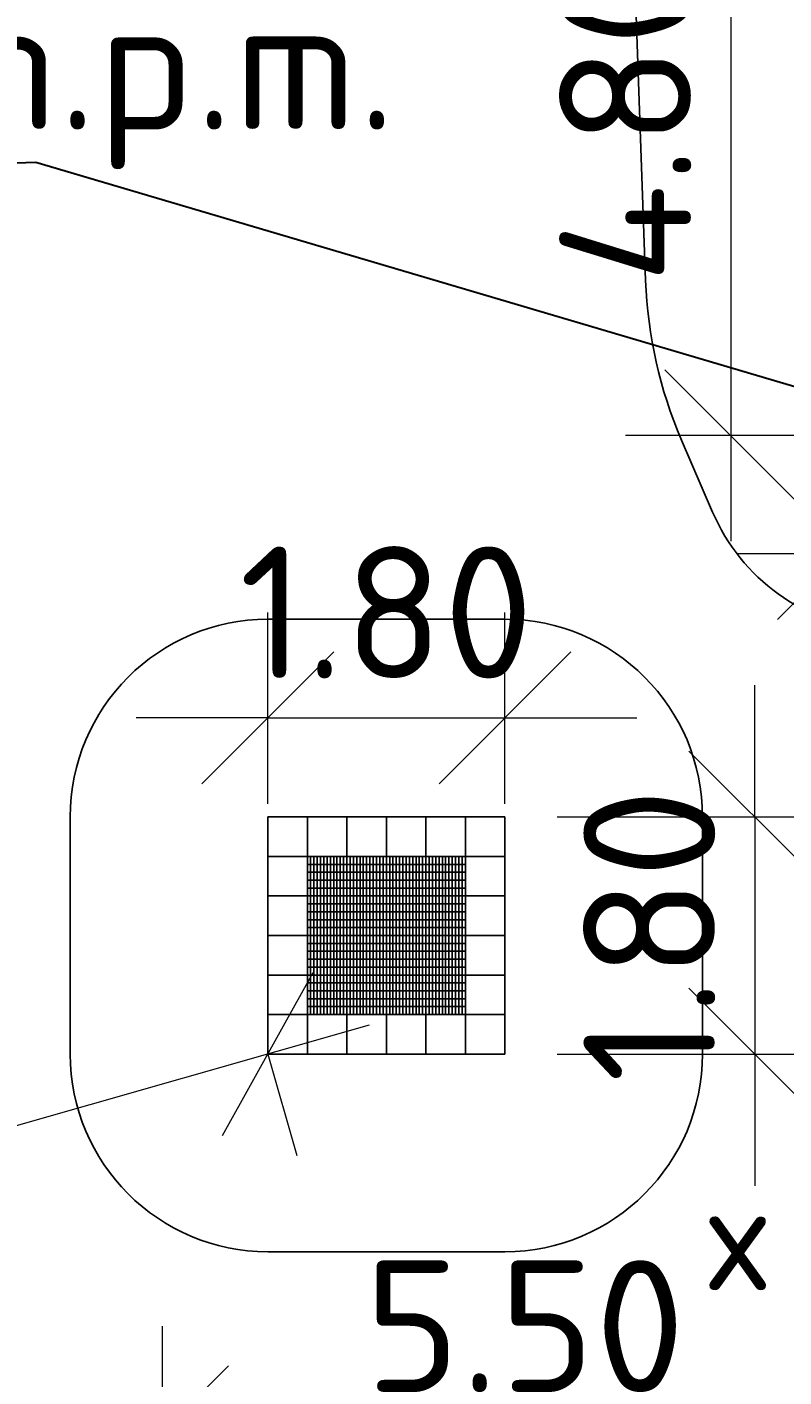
# Model space of a CAD drawing. Header units: millimetres. Extents: x 0 to 6535399, y 0 to 6021678.
# Tile 7 of 59: x 6532870 to 6532876, y 6021291 to 6021301. Entities that reach past the tile are written whole.
import ezdxf
from ezdxf import colors
from ezdxf.entities.mleader import LeaderData, LeaderLine
from ezdxf.enums import TextEntityAlignment as Align
from ezdxf.math import Vec2, Vec3

# ---------------------------------------------------------------- set-up
doc = ezdxf.new("R2010")
doc.units = ezdxf.units.MM
doc.header["$PDMODE"] = 34
doc.header["$PDSIZE"] = 1
doc.layers.add('Default', color=7, linetype='Continuous')
doc.layers.add('PZT', color=7, linetype='Continuous', lineweight=5)
doc.layers.add('PZT_plac zabaw', color=7, linetype='Continuous', lineweight=15)
doc.layers.add('wymiary', color=7, linetype='Continuous', lineweight=5, true_color=0x666666)
doc.styles.add('ISO', font='isocpeur.ttf')
doc.styles.add('ISOC', font='isocpeur.ttf')
doc.styles.add('SEACAD_Arial', font='arial.ttf')
doc.styles.get("Standard").update_dxf_attribs({"font": 'arial.ttf'})
doc.dimstyles.new('ISO_(mm)', dxfattribs={"dimtxt": 2.2, "dimasz": 2.2, "dimexe": 1.1, "dimexo": 0, "dimgap": 1.1, "dimtad": 1, "dimtxsty": 'SEACAD_Arial', "dimblk1": '_SE_FILLED', "dimblk2": '_SE_FILLED', "dimsah": 1, "dimcen": 1.1, "dimadec": 0, "dimazin": 0, "dimtfac": 1, "dimtdec": 3, "dimtmove": 0, "dimatfit": 3, "dimfxl": 1, "dimtolj": 1, "dimarcsym": 0})
doc.dimstyles.new('Ł_G 1-500', dxfattribs={"dimscale": 0.1, "dimtxt": 10, "dimasz": 10, "dimexe": 8, "dimexo": 1, "dimgap": 3, "dimtad": 1, "dimrnd": 0.01, "dimzin": 1, "dimdsep": 46, "dimtxsty": 'ISO', "dimblk": 'OBLIQUE', "dimcen": 10, "dimdle": 8, "dimclrd": 256, "dimclre": 256, "dimclrt": 256, "dimazin": 0, "dimtfac": 1, "dimtix": 1, "dimtmove": 1, "dimatfit": 2, "dimfxl": 15, "dimfxlon": 1, "dimlwd": 5, "dimlwe": 5, "dimarcsym": 2})

# ---------------------------------------------------------------- blocks, each defined once
blk = doc.blocks.new('DMBLK1')
at = {"layer": 'Default', "linetype": 'Continuous', "transparency": 16777216}
for points in [[(325, 598), (325, 598), (325, 600)], [(325, 542), (325, 540), (325, 542)]]:
    blk.add_hatch(color=7, dxfattribs=at).paths.add_polyline_path(points)
at = {"layer": 'Default', "color": 7, "linetype": 'Continuous', "transparency": 16777216}
blk.add_line((325, 600), (325, 540), dxfattribs=at)
at = {"layer": 'Default', "color": 7, "linetype": 'Continuous', "transparency": 16777216, "style": 'SEACAD_Arial'}
blk.add_text('60', height=2.2, rotation=90, dxfattribs=at).set_placement((322, 568), align=Align.TOP_LEFT)
blk = doc.blocks.new('_SE_FILLED')
at = {"color": 0}
blk.add_line((0, 0), (-1, 0), dxfattribs=at)
blk.add_solid([(0, 0), (-1, -0.1665), (-1, 0.1665), (0, 0)], dxfattribs=at)
blk = doc.blocks.new('DMBLK2')
at = {"layer": 'Default', "linetype": 'Continuous', "transparency": 16777216}
for points in [[(25, 538), (25, 538), (25, 540)], [(25, 482), (25, 480), (25, 482)]]:
    blk.add_hatch(color=7, dxfattribs=at).paths.add_polyline_path(points)
at = {"layer": 'Default', "color": 7, "linetype": 'Continuous', "transparency": 16777216}
blk.add_line((25, 540), (25, 480), dxfattribs=at)
at = {"layer": 'Default', "color": 7, "linetype": 'Continuous', "transparency": 16777216, "style": 'SEACAD_Arial'}
blk.add_text('60', height=2.2, rotation=90, dxfattribs=at).set_placement((22, 508), align=Align.TOP_LEFT)
blk = doc.blocks.new('DMBLK3')
at = {"layer": 'Default', "linetype": 'Continuous', "transparency": 16777216}
for points in [[(25, 478), (25, 478), (25, 480)], [(25, 422), (25, 420), (25, 422)]]:
    blk.add_hatch(color=7, dxfattribs=at).paths.add_polyline_path(points)
at = {"layer": 'Default', "color": 7, "linetype": 'Continuous', "transparency": 16777216}
blk.add_line((25, 480), (25, 420), dxfattribs=at)
at = {"layer": 'Default', "color": 7, "linetype": 'Continuous', "transparency": 16777216, "style": 'SEACAD_Arial'}
blk.add_text('60', height=2.2, rotation=90, dxfattribs=at).set_placement((22, 448), align=Align.TOP_LEFT)
blk = doc.blocks.new('DMBLK4')
at = {"layer": 'Default', "linetype": 'Continuous', "transparency": 16777216}
for points in [[(25, 418), (25, 418), (25, 420)], [(25, 362), (25, 360), (25, 362)]]:
    blk.add_hatch(color=7, dxfattribs=at).paths.add_polyline_path(points)
at = {"layer": 'Default', "color": 7, "linetype": 'Continuous', "transparency": 16777216}
blk.add_line((25, 420), (25, 360), dxfattribs=at)
at = {"layer": 'Default', "color": 7, "linetype": 'Continuous', "transparency": 16777216, "style": 'SEACAD_Arial'}
blk.add_text('60', height=2.2, rotation=90, dxfattribs=at).set_placement((22, 388), align=Align.TOP_LEFT)
blk = doc.blocks.new('DMBLK5')
at = {"layer": 'Default', "linetype": 'Continuous', "transparency": 16777216}
for points in [[(25, 358), (25, 358), (25, 360)], [(25, 302), (25, 300), (25, 302)]]:
    blk.add_hatch(color=7, dxfattribs=at).paths.add_polyline_path(points)
at = {"layer": 'Default', "color": 7, "linetype": 'Continuous', "transparency": 16777216}
blk.add_line((25, 360), (25, 300), dxfattribs=at)
at = {"layer": 'Default', "color": 7, "linetype": 'Continuous', "transparency": 16777216, "style": 'SEACAD_Arial'}
blk.add_text('60', height=2.2, rotation=90, dxfattribs=at).set_placement((22, 328), align=Align.TOP_LEFT)
blk = doc.blocks.new('DMBLK6')
at = {"layer": 'Default', "linetype": 'Continuous', "transparency": 16777216}
for points in [[(325, 298), (325, 298), (325, 300)], [(325, 242), (325, 240), (325, 242)]]:
    blk.add_hatch(color=7, dxfattribs=at).paths.add_polyline_path(points)
at = {"layer": 'Default', "color": 7, "linetype": 'Continuous', "transparency": 16777216}
blk.add_line((325, 300), (325, 240), dxfattribs=at)
at = {"layer": 'Default', "color": 7, "linetype": 'Continuous', "transparency": 16777216, "style": 'SEACAD_Arial'}
blk.add_text('60', height=2.2, rotation=90, dxfattribs=at).set_placement((322, 268), align=Align.TOP_LEFT)
blk = doc.blocks.new('DMBLK7')
at = {"layer": 'Default', "linetype": 'Continuous', "transparency": 16777216}
for points in [[(25, 238), (25, 238), (25, 240)], [(25, 182), (25, 180), (25, 182)]]:
    blk.add_hatch(color=7, dxfattribs=at).paths.add_polyline_path(points)
at = {"layer": 'Default', "color": 7, "linetype": 'Continuous', "transparency": 16777216}
blk.add_line((25, 240), (25, 180), dxfattribs=at)
at = {"layer": 'Default', "color": 7, "linetype": 'Continuous', "transparency": 16777216, "style": 'SEACAD_Arial'}
blk.add_text('60', height=2.2, rotation=90, dxfattribs=at).set_placement((22, 208), align=Align.TOP_LEFT)
blk = doc.blocks.new('DMBLK8')
at = {"layer": 'Default', "linetype": 'Continuous', "transparency": 16777216}
for points in [[(25, 178), (25, 178), (25, 180)], [(25, 122), (25, 120), (25, 122)]]:
    blk.add_hatch(color=7, dxfattribs=at).paths.add_polyline_path(points)
at = {"layer": 'Default', "color": 7, "linetype": 'Continuous', "transparency": 16777216}
blk.add_line((25, 180), (25, 120), dxfattribs=at)
at = {"layer": 'Default', "color": 7, "linetype": 'Continuous', "transparency": 16777216, "style": 'SEACAD_Arial'}
blk.add_text('60', height=2.2, rotation=90, dxfattribs=at).set_placement((22, 148), align=Align.TOP_LEFT)
blk = doc.blocks.new('DMBLK9')
at = {"layer": 'Default', "linetype": 'Continuous', "transparency": 16777216}
for points in [[(25, 118), (25, 118), (25, 120)], [(25, 62), (25, 60), (25, 62)]]:
    blk.add_hatch(color=7, dxfattribs=at).paths.add_polyline_path(points)
at = {"layer": 'Default', "color": 7, "linetype": 'Continuous', "transparency": 16777216}
blk.add_line((25, 120), (25, 60), dxfattribs=at)
at = {"layer": 'Default', "color": 7, "linetype": 'Continuous', "transparency": 16777216, "style": 'SEACAD_Arial'}
blk.add_text('60', height=2.2, rotation=90, dxfattribs=at).set_placement((22, 88), align=Align.TOP_LEFT)
blk = doc.blocks.new('DMBLK10')
at = {"layer": 'Default', "linetype": 'Continuous', "transparency": 16777216}
for points in [[(25, 58), (25, 58), (25, 60)], [(25, 2), (25, 0), (25, 2)]]:
    blk.add_hatch(color=7, dxfattribs=at).paths.add_polyline_path(points)
at = {"layer": 'Default', "color": 7, "linetype": 'Continuous', "transparency": 16777216}
blk.add_line((25, 60), (25, 0), dxfattribs=at)
at = {"layer": 'Default', "color": 7, "linetype": 'Continuous', "transparency": 16777216, "style": 'SEACAD_Arial'}
blk.add_text('60', height=2.2, rotation=90, dxfattribs=at).set_placement((22, 28), align=Align.TOP_LEFT)
blk = doc.blocks.new('DMBLK11')
at = {"layer": 'Default', "linetype": 'Continuous', "transparency": 16777216}
for points in [[(325, -2), (325, -2), (325, 0)], [(325, -58), (325, -60), (325, -58)]]:
    blk.add_hatch(color=7, dxfattribs=at).paths.add_polyline_path(points)
at = {"layer": 'Default', "color": 7, "linetype": 'Continuous', "transparency": 16777216}
blk.add_line((325, 0), (325, -60), dxfattribs=at)
at = {"layer": 'Default', "color": 7, "linetype": 'Continuous', "transparency": 16777216, "style": 'SEACAD_Arial'}
blk.add_text('60', height=2.2, rotation=90, dxfattribs=at).set_placement((322, -32), align=Align.TOP_LEFT)
blk = doc.blocks.new('DMBLK12')
at = {"layer": 'Default', "linetype": 'Continuous', "transparency": 16777216}
for points in [[(25, -62), (25, -62), (25, -60)], [(25, -118), (25, -120), (25, -118)]]:
    blk.add_hatch(color=7, dxfattribs=at).paths.add_polyline_path(points)
at = {"layer": 'Default', "color": 7, "linetype": 'Continuous', "transparency": 16777216}
blk.add_line((25, -60), (25, -120), dxfattribs=at)
at = {"layer": 'Default', "color": 7, "linetype": 'Continuous', "transparency": 16777216, "style": 'SEACAD_Arial'}
blk.add_text('60', height=2.2, rotation=90, dxfattribs=at).set_placement((22, -92), align=Align.TOP_LEFT)
blk = doc.blocks.new('DMBLK13')
at = {"layer": 'Default', "linetype": 'Continuous', "transparency": 16777216}
for points in [[(25, -122), (25, -122), (25, -120)], [(25, -178), (25, -180), (25, -178)]]:
    blk.add_hatch(color=7, dxfattribs=at).paths.add_polyline_path(points)
at = {"layer": 'Default', "color": 7, "linetype": 'Continuous', "transparency": 16777216}
blk.add_line((25, -120), (25, -180), dxfattribs=at)
at = {"layer": 'Default', "color": 7, "linetype": 'Continuous', "transparency": 16777216, "style": 'SEACAD_Arial'}
blk.add_text('60', height=2.2, rotation=90, dxfattribs=at).set_placement((22, -152), align=Align.TOP_LEFT)
blk = doc.blocks.new('DMBLK14')
at = {"layer": 'Default', "linetype": 'Continuous', "transparency": 16777216}
for points in [[(25, -182), (25, -182), (25, -180)], [(25, -238), (25, -240), (25, -238)]]:
    blk.add_hatch(color=7, dxfattribs=at).paths.add_polyline_path(points)
at = {"layer": 'Default', "color": 7, "linetype": 'Continuous', "transparency": 16777216}
blk.add_line((25, -180), (25, -240), dxfattribs=at)
at = {"layer": 'Default', "color": 7, "linetype": 'Continuous', "transparency": 16777216, "style": 'SEACAD_Arial'}
blk.add_text('60', height=2.2, rotation=90, dxfattribs=at).set_placement((22, -212), align=Align.TOP_LEFT)
blk = doc.blocks.new('DMBLK15')
at = {"layer": 'Default', "linetype": 'Continuous', "transparency": 16777216}
for points in [[(25, -242), (25, -242), (25, -240)], [(25, -298), (25, -300), (25, -298)]]:
    blk.add_hatch(color=7, dxfattribs=at).paths.add_polyline_path(points)
at = {"layer": 'Default', "color": 7, "linetype": 'Continuous', "transparency": 16777216}
blk.add_line((25, -240), (25, -300), dxfattribs=at)
at = {"layer": 'Default', "color": 7, "linetype": 'Continuous', "transparency": 16777216, "style": 'SEACAD_Arial'}
blk.add_text('60', height=2.2, rotation=90, dxfattribs=at).set_placement((22, -272), align=Align.TOP_LEFT)
blk = doc.blocks.new('DMBLK16')
at = {"layer": 'Default', "linetype": 'Continuous', "transparency": 16777216}
for points in [[(325, -302), (325, -302), (325, -300)], [(325, -358), (325, -360), (325, -358)]]:
    blk.add_hatch(color=7, dxfattribs=at).paths.add_polyline_path(points)
at = {"layer": 'Default', "color": 7, "linetype": 'Continuous', "transparency": 16777216}
blk.add_line((325, -300), (325, -360), dxfattribs=at)
at = {"layer": 'Default', "color": 7, "linetype": 'Continuous', "transparency": 16777216, "style": 'SEACAD_Arial'}
blk.add_text('60', height=2.2, rotation=90, dxfattribs=at).set_placement((322, -332), align=Align.TOP_LEFT)
blk = doc.blocks.new('DMBLK17')
at = {"layer": 'Default', "linetype": 'Continuous', "transparency": 16777216}
for points in [[(25, -362), (25, -362), (25, -360)], [(25, -418), (25, -420), (25, -418)]]:
    blk.add_hatch(color=7, dxfattribs=at).paths.add_polyline_path(points)
at = {"layer": 'Default', "color": 7, "linetype": 'Continuous', "transparency": 16777216}
blk.add_line((25, -360), (25, -420), dxfattribs=at)
at = {"layer": 'Default', "color": 7, "linetype": 'Continuous', "transparency": 16777216, "style": 'SEACAD_Arial'}
blk.add_text('60', height=2.2, rotation=90, dxfattribs=at).set_placement((22, -392), align=Align.TOP_LEFT)
blk = doc.blocks.new('DMBLK18')
at = {"layer": 'Default', "linetype": 'Continuous', "transparency": 16777216}
for points in [[(25, -422), (25, -422), (25, -420)], [(25, -478), (25, -480), (25, -478)]]:
    blk.add_hatch(color=7, dxfattribs=at).paths.add_polyline_path(points)
at = {"layer": 'Default', "color": 7, "linetype": 'Continuous', "transparency": 16777216}
blk.add_line((25, -420), (25, -480), dxfattribs=at)
at = {"layer": 'Default', "color": 7, "linetype": 'Continuous', "transparency": 16777216, "style": 'SEACAD_Arial'}
blk.add_text('60', height=2.2, rotation=90, dxfattribs=at).set_placement((22, -452), align=Align.TOP_LEFT)
blk = doc.blocks.new('DMBLK19')
at = {"layer": 'Default', "linetype": 'Continuous', "transparency": 16777216}
for points in [[(25, -482), (25, -482), (25, -480)], [(25, -538), (25, -540), (25, -538)]]:
    blk.add_hatch(color=7, dxfattribs=at).paths.add_polyline_path(points)
at = {"layer": 'Default', "color": 7, "linetype": 'Continuous', "transparency": 16777216}
blk.add_line((25, -480), (25, -540), dxfattribs=at)
at = {"layer": 'Default', "color": 7, "linetype": 'Continuous', "transparency": 16777216, "style": 'SEACAD_Arial'}
blk.add_text('60', height=2.2, rotation=90, dxfattribs=at).set_placement((22, -512), align=Align.TOP_LEFT)
blk = doc.blocks.new('DMBLK20')
at = {"layer": 'Default', "linetype": 'Continuous', "transparency": 16777216}
for points in [[(-273, 0), (-275, 0), (-273, 0)], [(-252, 0), (-252, 0), (-250, 0)]]:
    blk.add_hatch(color=7, dxfattribs=at).paths.add_polyline_path(points)
at = {"layer": 'Default', "color": 7, "linetype": 'Continuous', "transparency": 16777216}
blk.add_line((-275, 0), (-250, 0), dxfattribs=at)
at = {"layer": 'Default', "color": 7, "linetype": 'Continuous', "transparency": 16777216, "style": 'SEACAD_Arial'}
blk.add_text('25', height=2.2, dxfattribs=at).set_placement((-264, 3), align=Align.TOP_LEFT)
blk = doc.blocks.new('DMBLK21')
at = {"layer": 'Default', "linetype": 'Continuous', "transparency": 16777216}
for points in [[(-248, 0), (-250, 0), (-248, 0)], [(-227, 0), (-227, 0), (-225, 0)]]:
    blk.add_hatch(color=7, dxfattribs=at).paths.add_polyline_path(points)
at = {"layer": 'Default', "color": 7, "linetype": 'Continuous', "transparency": 16777216}
blk.add_line((-250, 0), (-225, 0), dxfattribs=at)
at = {"layer": 'Default', "color": 7, "linetype": 'Continuous', "transparency": 16777216, "style": 'SEACAD_Arial'}
blk.add_text('25', height=2.2, dxfattribs=at).set_placement((-239, 3), align=Align.TOP_LEFT)
blk = doc.blocks.new('DMBLK22')
at = {"layer": 'Default', "linetype": 'Continuous', "transparency": 16777216}
for points in [[(-223, 0), (-225, 0), (-223, 0)], [(-202, 0), (-202, 0), (-200, 0)]]:
    blk.add_hatch(color=7, dxfattribs=at).paths.add_polyline_path(points)
at = {"layer": 'Default', "color": 7, "linetype": 'Continuous', "transparency": 16777216}
blk.add_line((-225, 0), (-200, 0), dxfattribs=at)
at = {"layer": 'Default', "color": 7, "linetype": 'Continuous', "transparency": 16777216, "style": 'SEACAD_Arial'}
blk.add_text('25', height=2.2, dxfattribs=at).set_placement((-214, 3), align=Align.TOP_LEFT)
blk = doc.blocks.new('DMBLK23')
at = {"layer": 'Default', "linetype": 'Continuous', "transparency": 16777216}
for points in [[(-198, 0), (-200, 0), (-198, 0)], [(-177, 0), (-177, 0), (-175, 0)]]:
    blk.add_hatch(color=7, dxfattribs=at).paths.add_polyline_path(points)
at = {"layer": 'Default', "color": 7, "linetype": 'Continuous', "transparency": 16777216}
blk.add_line((-200, 0), (-175, 0), dxfattribs=at)
at = {"layer": 'Default', "color": 7, "linetype": 'Continuous', "transparency": 16777216, "style": 'SEACAD_Arial'}
blk.add_text('25', height=2.2, dxfattribs=at).set_placement((-189, 3), align=Align.TOP_LEFT)
blk = doc.blocks.new('DMBLK24')
at = {"layer": 'Default', "linetype": 'Continuous', "transparency": 16777216}
for points in [[(-173, 0), (-175, 0), (-173, 0)], [(-152, 0), (-152, 0), (-150, 0)]]:
    blk.add_hatch(color=7, dxfattribs=at).paths.add_polyline_path(points)
at = {"layer": 'Default', "color": 7, "linetype": 'Continuous', "transparency": 16777216}
blk.add_line((-175, 0), (-150, 0), dxfattribs=at)
at = {"layer": 'Default', "color": 7, "linetype": 'Continuous', "transparency": 16777216, "style": 'SEACAD_Arial'}
blk.add_text('25', height=2.2, dxfattribs=at).set_placement((-164, 3), align=Align.TOP_LEFT)
blk = doc.blocks.new('DMBLK25')
at = {"layer": 'Default', "linetype": 'Continuous', "transparency": 16777216}
for points in [[(-148, 0), (-150, 0), (-148, 0)], [(-127, 0), (-127, 0), (-125, 0)]]:
    blk.add_hatch(color=7, dxfattribs=at).paths.add_polyline_path(points)
at = {"layer": 'Default', "color": 7, "linetype": 'Continuous', "transparency": 16777216}
blk.add_line((-150, 0), (-125, 0), dxfattribs=at)
at = {"layer": 'Default', "color": 7, "linetype": 'Continuous', "transparency": 16777216, "style": 'SEACAD_Arial'}
blk.add_text('25', height=2.2, dxfattribs=at).set_placement((-139, 3), align=Align.TOP_LEFT)
blk = doc.blocks.new('DMBLK26')
at = {"layer": 'Default', "linetype": 'Continuous', "transparency": 16777216}
for points in [[(-123, 0), (-125, 0), (-123, 0)], [(-102, 0), (-102, 0), (-100, 0)]]:
    blk.add_hatch(color=7, dxfattribs=at).paths.add_polyline_path(points)
at = {"layer": 'Default', "color": 7, "linetype": 'Continuous', "transparency": 16777216}
blk.add_line((-125, 0), (-100, 0), dxfattribs=at)
at = {"layer": 'Default', "color": 7, "linetype": 'Continuous', "transparency": 16777216, "style": 'SEACAD_Arial'}
blk.add_text('25', height=2.2, dxfattribs=at).set_placement((-114, 3), align=Align.TOP_LEFT)
blk = doc.blocks.new('DMBLK27')
at = {"layer": 'Default', "linetype": 'Continuous', "transparency": 16777216}
for points in [[(-98, 0), (-100, 0), (-98, 0)], [(-77, 0), (-77, 0), (-75, 0)]]:
    blk.add_hatch(color=7, dxfattribs=at).paths.add_polyline_path(points)
at = {"layer": 'Default', "color": 7, "linetype": 'Continuous', "transparency": 16777216}
blk.add_line((-100, 0), (-75, 0), dxfattribs=at)
at = {"layer": 'Default', "color": 7, "linetype": 'Continuous', "transparency": 16777216, "style": 'SEACAD_Arial'}
blk.add_text('25', height=2.2, dxfattribs=at).set_placement((-89, 3), align=Align.TOP_LEFT)
blk = doc.blocks.new('DMBLK28')
at = {"layer": 'Default', "linetype": 'Continuous', "transparency": 16777216}
for points in [[(-73, 0), (-75, 0), (-73, 0)], [(-52, 0), (-52, 0), (-50, 0)]]:
    blk.add_hatch(color=7, dxfattribs=at).paths.add_polyline_path(points)
at = {"layer": 'Default', "color": 7, "linetype": 'Continuous', "transparency": 16777216}
blk.add_line((-75, 0), (-50, 0), dxfattribs=at)
at = {"layer": 'Default', "color": 7, "linetype": 'Continuous', "transparency": 16777216, "style": 'SEACAD_Arial'}
blk.add_text('25', height=2.2, dxfattribs=at).set_placement((-64, 3), align=Align.TOP_LEFT)
blk = doc.blocks.new('DMBLK29')
at = {"layer": 'Default', "linetype": 'Continuous', "transparency": 16777216}
for points in [[(-48, 0), (-50, 0), (-48, 0)], [(-27, 0), (-27, 0), (-25, 0)]]:
    blk.add_hatch(color=7, dxfattribs=at).paths.add_polyline_path(points)
at = {"layer": 'Default', "color": 7, "linetype": 'Continuous', "transparency": 16777216}
blk.add_line((-50, 0), (-25, 0), dxfattribs=at)
at = {"layer": 'Default', "color": 7, "linetype": 'Continuous', "transparency": 16777216, "style": 'SEACAD_Arial'}
blk.add_text('25', height=2.2, dxfattribs=at).set_placement((-39, 3), align=Align.TOP_LEFT)
blk = doc.blocks.new('DMBLK30')
at = {"layer": 'Default', "linetype": 'Continuous', "transparency": 16777216}
for points in [[(-23, 0), (-25, 0), (-23, 0)], [(-2, 0), (-2, 0), (0, 0)]]:
    blk.add_hatch(color=7, dxfattribs=at).paths.add_polyline_path(points)
at = {"layer": 'Default', "color": 7, "linetype": 'Continuous', "transparency": 16777216}
blk.add_line((-25, 0), (0, 0), dxfattribs=at)
at = {"layer": 'Default', "color": 7, "linetype": 'Continuous', "transparency": 16777216, "style": 'SEACAD_Arial'}
blk.add_text('25', height=2.2, dxfattribs=at).set_placement((-14, 3), align=Align.TOP_LEFT)
blk = doc.blocks.new('DMBLK31')
at = {"layer": 'Default', "linetype": 'Continuous', "transparency": 16777216}
for points in [[(2, 0), (0, 0), (2, 0)], [(23, 0), (23, 0), (25, 0)]]:
    blk.add_hatch(color=7, dxfattribs=at).paths.add_polyline_path(points)
at = {"layer": 'Default', "color": 7, "linetype": 'Continuous', "transparency": 16777216}
blk.add_line((0, 0), (25, 0), dxfattribs=at)
at = {"layer": 'Default', "color": 7, "linetype": 'Continuous', "transparency": 16777216, "style": 'SEACAD_Arial'}
blk.add_text('25', height=2.2, dxfattribs=at).set_placement((11, 3), align=Align.TOP_LEFT)
blk = doc.blocks.new('DMBLK32')
at = {"layer": 'Default', "linetype": 'Continuous', "transparency": 16777216}
for points in [[(27, 0), (25, 0), (27, 0)], [(48, 0), (48, 0), (50, 0)]]:
    blk.add_hatch(color=7, dxfattribs=at).paths.add_polyline_path(points)
at = {"layer": 'Default', "color": 7, "linetype": 'Continuous', "transparency": 16777216}
blk.add_line((25, 0), (50, 0), dxfattribs=at)
at = {"layer": 'Default', "color": 7, "linetype": 'Continuous', "transparency": 16777216, "style": 'SEACAD_Arial'}
blk.add_text('25', height=2.2, dxfattribs=at).set_placement((36, 3), align=Align.TOP_LEFT)
blk = doc.blocks.new('DMBLK33')
at = {"layer": 'Default', "linetype": 'Continuous', "transparency": 16777216}
for points in [[(52, 0), (50, 0), (52, 0)], [(73, 0), (73, 0), (75, 0)]]:
    blk.add_hatch(color=7, dxfattribs=at).paths.add_polyline_path(points)
at = {"layer": 'Default', "color": 7, "linetype": 'Continuous', "transparency": 16777216}
blk.add_line((50, 0), (75, 0), dxfattribs=at)
at = {"layer": 'Default', "color": 7, "linetype": 'Continuous', "transparency": 16777216, "style": 'SEACAD_Arial'}
blk.add_text('25', height=2.2, dxfattribs=at).set_placement((61, 3), align=Align.TOP_LEFT)
blk = doc.blocks.new('DMBLK34')
at = {"layer": 'Default', "linetype": 'Continuous', "transparency": 16777216}
for points in [[(77, 0), (75, 0), (77, 0)], [(98, 0), (98, 0), (100, 0)]]:
    blk.add_hatch(color=7, dxfattribs=at).paths.add_polyline_path(points)
at = {"layer": 'Default', "color": 7, "linetype": 'Continuous', "transparency": 16777216}
blk.add_line((75, 0), (100, 0), dxfattribs=at)
at = {"layer": 'Default', "color": 7, "linetype": 'Continuous', "transparency": 16777216, "style": 'SEACAD_Arial'}
blk.add_text('25', height=2.2, dxfattribs=at).set_placement((86, 3), align=Align.TOP_LEFT)
blk = doc.blocks.new('DMBLK35')
at = {"layer": 'Default', "linetype": 'Continuous', "transparency": 16777216}
for points in [[(102, 0), (100, 0), (102, 0)], [(123, 0), (123, 0), (125, 0)]]:
    blk.add_hatch(color=7, dxfattribs=at).paths.add_polyline_path(points)
at = {"layer": 'Default', "color": 7, "linetype": 'Continuous', "transparency": 16777216}
blk.add_line((100, 0), (125, 0), dxfattribs=at)
at = {"layer": 'Default', "color": 7, "linetype": 'Continuous', "transparency": 16777216, "style": 'SEACAD_Arial'}
blk.add_text('25', height=2.2, dxfattribs=at).set_placement((111, 3), align=Align.TOP_LEFT)
blk = doc.blocks.new('DMBLK36')
at = {"layer": 'Default', "linetype": 'Continuous', "transparency": 16777216}
for points in [[(127, 0), (125, 0), (127, 0)], [(148, 0), (148, 0), (150, 0)]]:
    blk.add_hatch(color=7, dxfattribs=at).paths.add_polyline_path(points)
at = {"layer": 'Default', "color": 7, "linetype": 'Continuous', "transparency": 16777216}
blk.add_line((125, 0), (150, 0), dxfattribs=at)
at = {"layer": 'Default', "color": 7, "linetype": 'Continuous', "transparency": 16777216, "style": 'SEACAD_Arial'}
blk.add_text('25', height=2.2, dxfattribs=at).set_placement((136, 3), align=Align.TOP_LEFT)
blk = doc.blocks.new('DMBLK37')
at = {"layer": 'Default', "linetype": 'Continuous', "transparency": 16777216}
for points in [[(152, 0), (150, 0), (152, 0)], [(173, 0), (173, 0), (175, 0)]]:
    blk.add_hatch(color=7, dxfattribs=at).paths.add_polyline_path(points)
at = {"layer": 'Default', "color": 7, "linetype": 'Continuous', "transparency": 16777216}
blk.add_line((150, 0), (175, 0), dxfattribs=at)
at = {"layer": 'Default', "color": 7, "linetype": 'Continuous', "transparency": 16777216, "style": 'SEACAD_Arial'}
blk.add_text('25', height=2.2, dxfattribs=at).set_placement((161, 3), align=Align.TOP_LEFT)
blk = doc.blocks.new('DMBLK38')
at = {"layer": 'Default', "linetype": 'Continuous', "transparency": 16777216}
for points in [[(177, 0), (175, 0), (177, 0)], [(198, 0), (198, 0), (200, 0)]]:
    blk.add_hatch(color=7, dxfattribs=at).paths.add_polyline_path(points)
at = {"layer": 'Default', "color": 7, "linetype": 'Continuous', "transparency": 16777216}
blk.add_line((175, 0), (200, 0), dxfattribs=at)
at = {"layer": 'Default', "color": 7, "linetype": 'Continuous', "transparency": 16777216, "style": 'SEACAD_Arial'}
blk.add_text('25', height=2.2, dxfattribs=at).set_placement((186, 3), align=Align.TOP_LEFT)
blk = doc.blocks.new('DMBLK39')
at = {"layer": 'Default', "linetype": 'Continuous', "transparency": 16777216}
for points in [[(202, 0), (200, 0), (202, 0)], [(223, 0), (223, 0), (225, 0)]]:
    blk.add_hatch(color=7, dxfattribs=at).paths.add_polyline_path(points)
at = {"layer": 'Default', "color": 7, "linetype": 'Continuous', "transparency": 16777216}
blk.add_line((200, 0), (225, 0), dxfattribs=at)
at = {"layer": 'Default', "color": 7, "linetype": 'Continuous', "transparency": 16777216, "style": 'SEACAD_Arial'}
blk.add_text('25', height=2.2, dxfattribs=at).set_placement((211, 3), align=Align.TOP_LEFT)
blk = doc.blocks.new('DMBLK40')
at = {"layer": 'Default', "linetype": 'Continuous', "transparency": 16777216}
for points in [[(227, 0), (225, 0), (227, 0)], [(248, 0), (248, 0), (250, 0)]]:
    blk.add_hatch(color=7, dxfattribs=at).paths.add_polyline_path(points)
at = {"layer": 'Default', "color": 7, "linetype": 'Continuous', "transparency": 16777216}
blk.add_line((225, 0), (250, 0), dxfattribs=at)
at = {"layer": 'Default', "color": 7, "linetype": 'Continuous', "transparency": 16777216, "style": 'SEACAD_Arial'}
blk.add_text('25', height=2.2, dxfattribs=at).set_placement((236, 3), align=Align.TOP_LEFT)
blk = doc.blocks.new('DMBLK41')
at = {"layer": 'Default', "linetype": 'Continuous', "transparency": 16777216}
for points in [[(252, 0), (250, 0), (252, 0)], [(273, 0), (273, 0), (275, 0)]]:
    blk.add_hatch(color=7, dxfattribs=at).paths.add_polyline_path(points)
at = {"layer": 'Default', "color": 7, "linetype": 'Continuous', "transparency": 16777216}
blk.add_line((250, 0), (275, 0), dxfattribs=at)
at = {"layer": 'Default', "color": 7, "linetype": 'Continuous', "transparency": 16777216, "style": 'SEACAD_Arial'}
blk.add_text('25', height=2.2, dxfattribs=at).set_placement((261, 3), align=Align.TOP_LEFT)
blk = doc.blocks.new('DMBLK42')
at = {"layer": 'Default', "linetype": 'Continuous', "transparency": 16777216}
for points in [[(277, 0), (275, 0), (277, 0)], [(298, 0), (298, 0), (300, 0)]]:
    blk.add_hatch(color=7, dxfattribs=at).paths.add_polyline_path(points)
at = {"layer": 'Default', "color": 7, "linetype": 'Continuous', "transparency": 16777216}
blk.add_line((275, 0), (300, 0), dxfattribs=at)
at = {"layer": 'Default', "color": 7, "linetype": 'Continuous', "transparency": 16777216, "style": 'SEACAD_Arial'}
blk.add_text('25', height=2.2, dxfattribs=at).set_placement((286, 3), align=Align.TOP_LEFT)
blk = doc.blocks.new('DMBLK43')
at = {"layer": 'Default', "linetype": 'Continuous', "transparency": 16777216}
for points in [[(302, 0), (300, 0), (302, 0)], [(323, 0), (323, 0), (325, 0)]]:
    blk.add_hatch(color=7, dxfattribs=at).paths.add_polyline_path(points)
at = {"layer": 'Default', "color": 7, "linetype": 'Continuous', "transparency": 16777216}
blk.add_line((300, 0), (325, 0), dxfattribs=at)
at = {"layer": 'Default', "color": 7, "linetype": 'Continuous', "transparency": 16777216, "style": 'SEACAD_Arial'}
blk.add_text('25', height=2.2, dxfattribs=at).set_placement((311, 3), align=Align.TOP_LEFT)
blk = doc.blocks.new('DMBLK44')
at = {"layer": 'Default', "linetype": 'Continuous', "transparency": 16777216}
for points in [[(327, 0), (325, 0), (327, 0)], [(348, 0), (348, 0), (350, 0)]]:
    blk.add_hatch(color=7, dxfattribs=at).paths.add_polyline_path(points)
at = {"layer": 'Default', "color": 7, "linetype": 'Continuous', "transparency": 16777216}
blk.add_line((325, 0), (350, 0), dxfattribs=at)
at = {"layer": 'Default', "color": 7, "linetype": 'Continuous', "transparency": 16777216, "style": 'SEACAD_Arial'}
blk.add_text('25', height=2.2, dxfattribs=at).set_placement((336, 3), align=Align.TOP_LEFT)
blk = doc.blocks.new('_Oblique')
at = {"color": 0, "linetype": 'ByBlock', "lineweight": -2}
blk.add_line((-0.5, -0.5), (0.5, 0.5), dxfattribs=at)
blk = doc.blocks.new('*D153')
at = {"layer": 'Defpoints', "color": 0, "transparency": 16777216}
for p in [(6532872.092, 6021293.09), (6532861.691, 6021290.124), (6532861.691, 6021290.124)]:
    blk.add_point(p, dxfattribs=at)
at = {"layer": 'wymiary', "lineweight": 5, "transparency": 16777216}
for p, q in [((6532872.862, 6021293.309), (6532860.922, 6021289.904)), ((6532872.092, 6021293.09), (6532872.312, 6021292.32)), ((6532861.691, 6021290.124), (6532861.911, 6021289.354))]:
    blk.add_line(p, q, dxfattribs=at)
for p, rotation in [((6532872.092, 6021293.09), 15.91723186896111), ((6532861.691, 6021290.124), 195.9172318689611)]:
    blk.add_blockref('_Oblique', p, dxfattribs=dict(at, rotation=rotation))
at = {"layer": 'wymiary', "transparency": 16777216, "insert": (6532866.672, 6021292.376), "char_height": 1, "attachment_point": 5, "rotation": 15.9172, "style": 'ISO'}
blk.add_mtext('10.82', dxfattribs=at)
blk = doc.blocks.new('ZM6')
at = {"layer": 'Default', "color": 7, "linetype": 'Continuous'}
for p, q in [((-3721, 950), (-3639, -1344)), ((-3131, -3102), (-3367, -2555))]:
    blk.add_line(p, q, dxfattribs=at)
for centre, radius, start, end in [((-279, -1224), 3362, 182.0469, 203.317), ((-1753, -2508), 1500, 203.317, 326.1748)]:
    blk.add_arc(centre, radius, start, end, dxfattribs=at)
blk = doc.blocks.new('*D155')
at = {"layer": 'Defpoints', "color": 0, "transparency": 16777216}
for p in [(6532873.892, 6021295.642), (6532872.092, 6021294.89), (6532873.892, 6021294.89)]:
    blk.add_point(p, dxfattribs=at)
at = {"layer": 'wymiary', "lineweight": 5, "transparency": 16777216}
for p, q in [((6532872.092, 6021294.99), (6532872.092, 6021296.442)), ((6532873.892, 6021294.99), (6532873.892, 6021296.442)), ((6532872.092, 6021295.642), (6532871.092, 6021295.642)), ((6532872.092, 6021295.642), (6532873.892, 6021295.642)), ((6532873.892, 6021295.642), (6532874.892, 6021295.642))]:
    blk.add_line(p, q, dxfattribs=at)
blk.add_blockref('_Oblique', (6532872.092, 6021295.642), dxfattribs=at)
at = {"layer": 'wymiary', "lineweight": 5, "transparency": 16777216, "rotation": 180}
blk.add_blockref('_Oblique', (6532873.892, 6021295.642), dxfattribs=at)
at = {"layer": 'wymiary', "transparency": 16777216, "insert": (6532872.992, 6021296.442), "char_height": 1, "attachment_point": 5, "style": 'ISO'}
blk.add_mtext('1.80', dxfattribs=at)
blk = doc.blocks.new('*D156')
at = {"layer": 'Defpoints', "color": 0, "transparency": 16777216}
for p in [(6532873.892, 6021294.89), (6532873.892, 6021293.09), (6532875.788, 6021293.09)]:
    blk.add_point(p, dxfattribs=at)
at = {"layer": 'wymiary', "lineweight": 5, "transparency": 16777216}
for p, q in [((6532875.788, 6021294.89), (6532875.788, 6021295.89)), ((6532874.288, 6021294.89), (6532876.588, 6021294.89)), ((6532875.788, 6021294.89), (6532875.788, 6021293.09)), ((6532874.288, 6021293.09), (6532876.588, 6021293.09)), ((6532875.788, 6021293.09), (6532875.788, 6021292.09))]:
    blk.add_line(p, q, dxfattribs=at)
for p, rotation in [((6532875.788, 6021294.89), 270), ((6532875.788, 6021293.09), 90)]:
    blk.add_blockref('_Oblique', p, dxfattribs=dict(at, rotation=rotation))
at = {"layer": 'wymiary', "transparency": 16777216, "insert": (6532874.988, 6021293.99), "char_height": 1, "attachment_point": 5, "rotation": 90, "style": 'ISO'}
blk.add_mtext('1.80', dxfattribs=at)
blk = doc.blocks.new('*D158')
at = {"layer": 'Defpoints', "color": 0, "transparency": 16777216}
for p in [(6532876.612, 6021302.579), (6532875.606, 6021297.784), (6532876.612, 6021297.784)]:
    blk.add_point(p, dxfattribs=at)
at = {"layer": 'wymiary', "lineweight": 5, "transparency": 16777216}
for p, q in [((6532875.606, 6021303.379), (6532875.606, 6021296.984)), ((6532876.512, 6021302.579), (6532874.806, 6021302.579)), ((6532876.512, 6021297.784), (6532874.806, 6021297.784))]:
    blk.add_line(p, q, dxfattribs=at)
for p, rotation in [((6532875.606, 6021302.579), 90), ((6532875.606, 6021297.784), 270)]:
    blk.add_blockref('_Oblique', p, dxfattribs=dict(at, rotation=rotation))
at = {"layer": 'wymiary', "transparency": 16777216, "insert": (6532874.806, 6021300.182), "char_height": 1, "attachment_point": 5, "rotation": 90, "style": 'ISO'}
blk.add_mtext('4.80', dxfattribs=at)
blk = doc.blocks.new('*D166')
at = {"layer": 'Defpoints', "color": 0, "transparency": 16777216}
for p in [(6532871.293, 6021290.225), (6532871.293, 6021287.191), (6532876.793, 6021287.191)]:
    blk.add_point(p, dxfattribs=at)
at = {"layer": 'wymiary', "lineweight": 5, "transparency": 16777216}
for p, q in [((6532871.293, 6021288.725), (6532871.293, 6021291.025)), ((6532876.793, 6021288.725), (6532876.793, 6021291.025)), ((6532877.593, 6021290.225), (6532870.493, 6021290.225))]:
    blk.add_line(p, q, dxfattribs=at)
at = {"layer": 'wymiary', "lineweight": 5, "transparency": 16777216, "rotation": 180}
blk.add_blockref('_Oblique', (6532871.293, 6021290.225), dxfattribs=at)
at = {"layer": 'wymiary', "lineweight": 5, "transparency": 16777216}
blk.add_blockref('_Oblique', (6532876.793, 6021290.225), dxfattribs=at)
at = {"layer": 'wymiary', "transparency": 16777216, "insert": (6532874.043, 6021291.025), "char_height": 1, "attachment_point": 5, "style": 'ISO'}
blk.add_mtext('5.50', dxfattribs=at)
blk = doc.blocks.new('Trampolina_1800')
at = {"layer": 'Default', "color": 7, "linetype": 'Continuous'}
for p, q in [((-575, 2400), (-875, 2400)), ((925, 2400), (-575, 2400)), ((-2375, 900), (-2375, -900)), ((-875, 900), (-875, -900)), ((-575, 900), (-875, 900)), ((925, 900), (-575, 900)), ((-575, 900), (-575, -600)), ((-275, 900), (-275, -600)), ((25, 900), (25, -600)), ((325, 900), (325, -600)), ((625, 900), (625, -600)), ((925, -600), (925, 900)), ((2425, -600), (2425, 900)), ((-575, 600), (-875, 600)), ((-575, 600), (925, 600)), ((-575, 540), (625, 540)), ((-550, 600), (-550, -600)), ((-525, 600), (-525, -600)), ((-500, 600), (-500, -600)), ((-475, 600), (-475, -600)), ((-450, 600), (-450, -600)), ((-425, 600), (-425, -600)), ((-400, 600), (-400, -600)), ((-375, 600), (-375, -600)), ((-350, 600), (-350, -600)), ((-325, 600), (-325, -600)), ((-300, 600), (-300, -600)), ((-250, 600), (-250, -600)), ((-225, 600), (-225, -600)), ((-200, 600), (-200, -600)), ((-175, 600), (-175, -600)), ((-150, 600), (-150, -600)), ((-125, 600), (-125, -600)), ((-100, 600), (-100, -600)), ((-75, 600), (-75, -600)), ((-50, 600), (-50, -600)), ((-25, 600), (-25, -600)), ((0, 600), (0, -600)), ((50, 600), (50, -600)), ((75, 600), (75, -600)), ((100, 600), (100, -600)), ((125, 600), (125, -600)), ((150, 600), (150, -600)), ((175, 600), (175, -600)), ((200, 600), (200, -600)), ((225, 600), (225, -600)), ((250, 600), (250, -600)), ((275, 600), (275, -600)), ((300, 600), (300, -600)), ((350, 600), (350, -600)), ((375, 600), (375, -600)), ((400, 600), (400, -600)), ((425, 600), (425, -600)), ((450, 600), (450, -600)), ((475, 600), (475, -600)), ((500, 600), (500, -600)), ((525, 600), (525, -600)), ((550, 600), (550, -600)), ((575, 600), (575, -600)), ((600, 600), (600, -600)), ((-575, 480), (625, 480)), ((-575, 420), (625, 420)), ((-575, 360), (625, 360)), ((-575, 300), (-875, 300)), ((-575, 300), (925, 300)), ((-575, 240), (625, 240)), ((-575, 180), (625, 180)), ((-575, 120), (625, 120)), ((-575, 0), (-875, 0)), ((-575, 60), (625, 60)), ((-575, 0), (925, 0)), ((-575, -60), (625, -60)), ((-575, -120), (625, -120)), ((-575, -180), (625, -180)), ((-575, -300), (-875, -300)), ((-575, -240), (625, -240)), ((-575, -300), (925, -300)), ((-575, -360), (625, -360)), ((-575, -420), (625, -420)), ((-575, -480), (625, -480)), ((-575, -600), (-875, -600)), ((-575, -540), (625, -540)), ((-575, -600), (925, -600)), ((-575, -600), (-575, -900)), ((-275, -600), (-275, -900)), ((25, -600), (25, -900)), ((325, -600), (325, -900)), ((625, -600), (625, -900)), ((925, -600), (925, -900)), ((2425, -900), (2425, -600)), ((-875, -900), (925, -900)), ((-875, -2400), (925, -2400))]:
    blk.add_line(p, q, dxfattribs=at)
for centre, start, end in [((-875, 900), 90, 180), ((925, 900), 0, 90), ((-875, -900), 180, 270), ((925, -900), 270, 0)]:
    blk.add_arc(centre, 1500, start, end, dxfattribs=at)
for base, p1, p2, angle, picture, middle, dimtype in [((25, 540), (625, 540), (625, 480), 270, 'DMBLK2', (25, 510), 129), ((325, 540), (925, 600), (625, 540), 90, 'DMBLK1', (325, 570), 128), ((25, 480), (625, 480), (625, 420), 270, 'DMBLK3', (25, 450), 129), ((25, 420), (625, 420), (625, 360), 270, 'DMBLK4', (25, 390), 129), ((25, 300), (625, 360), (925, 300), 90, 'DMBLK5', (25, 330), 128), ((25, 240), (625, 240), (625, 180), 270, 'DMBLK7', (25, 210), 129), ((325, 240), (925, 300), (625, 240), 90, 'DMBLK6', (325, 270), 128), ((25, 180), (625, 180), (625, 120), 270, 'DMBLK8', (25, 150), 129), ((25, 120), (625, 120), (625, 60), 270, 'DMBLK9', (25, 90), 129), ((-275, 0), (-275, -600), (-250, -600), 0, 'DMBLK20', (-262.5, 0), 129), ((-250, 0), (-250, -600), (-225, -600), 0, 'DMBLK21', (-237.5, 0), 129), ((-225, 0), (-225, -600), (-200, -600), 0, 'DMBLK22', (-212.5, 0), 129), ((-200, 0), (-200, -600), (-175, -600), 0, 'DMBLK23', (-187.5, 0), 129), ((-175, 0), (-175, -600), (-150, -600), 0, 'DMBLK24', (-162.5, 0), 129), ((-150, 0), (-150, -600), (-125, -600), 0, 'DMBLK25', (-137.5, 0), 129), ((-125, 0), (-125, -600), (-100, -600), 0, 'DMBLK26', (-112.5, 0), 129), ((-100, 0), (-100, -600), (-75, -600), 0, 'DMBLK27', (-87.5, 0), 129), ((-75, 0), (-75, -600), (-50, -600), 0, 'DMBLK28', (-62.5, 0), 129), ((-50, 0), (-50, -600), (-25, -600), 0, 'DMBLK29', (-37.5, 0), 129), ((-25, 0), (-25, -600), (0, -600), 0, 'DMBLK30', (-12.5, 0), 129), ((0, 0), (0, -600), (25, -600), 0, 'DMBLK31', (12.5, 0), 129), ((25, 0), (625, 60), (925, 0), 90, 'DMBLK10', (25, 30), 128), ((25, 0), (25, -600), (50, -600), 0, 'DMBLK32', (37.5, 0), 129), ((50, 0), (50, -600), (75, -600), 0, 'DMBLK33', (62.5, 0), 129), ((75, 0), (75, -600), (100, -600), 0, 'DMBLK34', (87.5, 0), 129), ((100, 0), (100, -600), (125, -600), 0, 'DMBLK35', (112.5, 0), 129), ((125, 0), (125, -600), (150, -600), 0, 'DMBLK36', (137.5, 0), 129), ((150, 0), (150, -600), (175, -600), 0, 'DMBLK37', (162.5, 0), 129), ((175, 0), (175, -600), (200, -600), 0, 'DMBLK38', (187.5, 0), 129), ((200, 0), (200, -600), (225, -600), 0, 'DMBLK39', (212.5, 0), 129), ((225, 0), (225, -600), (250, -600), 0, 'DMBLK40', (237.5, 0), 129), ((250, 0), (250, -600), (275, -600), 0, 'DMBLK41', (262.5, 0), 129), ((275, 0), (275, -600), (300, -600), 0, 'DMBLK42', (287.5, 0), 129), ((300, 0), (300, -600), (325, -600), 0, 'DMBLK43', (312.5, 0), 129), ((25, -60), (625, -60), (625, -120), 270, 'DMBLK12', (25, -90), 129), ((325, -60), (925, 0), (625, -60), 90, 'DMBLK11', (325, -30), 128), ((25, -120), (625, -120), (625, -180), 270, 'DMBLK13', (25, -150), 129), ((25, -180), (625, -180), (625, -240), 270, 'DMBLK14', (25, -210), 129), ((25, -300), (625, -240), (925, -300), 90, 'DMBLK15', (25, -270), 128), ((325, -360), (925, -300), (625, -360), 90, 'DMBLK16', (325, -330), 128), ((25, -360), (625, -360), (625, -420), 270, 'DMBLK17', (25, -390), 129), ((25, -420), (625, -420), (625, -480), 270, 'DMBLK18', (25, -450), 129), ((25, -480), (625, -480), (625, -540), 270, 'DMBLK19', (25, -510), 129)]:
    dim = blk.add_linear_dim(base=base, p1=p1, p2=p2, angle=angle, text='\\A1;<>', dimstyle='ISO_(mm)', dxfattribs=at)
    dim.commit()
    dim.dimension.update_dxf_attribs({"geometry": picture, "text_midpoint": middle, "dimtype": dimtype})
dim = blk.add_linear_dim(base=(350, 0), p1=(325, -600), p2=(350, 600), text='\\A1;<>', dimstyle='ISO_(mm)', dxfattribs=at)
dim.commit()
dim.dimension.update_dxf_attribs({"geometry": 'DMBLK44', "text_midpoint": (337.5, 0), "dimtype": 128})

msp = doc.modelspace()

# ---------------------------------------------------------------- linework, layer by layer
at = {"layer": 'PZT', "color": 1, "lineweight": 30}
msp.add_lwpolyline([(6532846.438, 6021299.068), (6532870.33, 6021299.86), (6532891.34, 6021293.65)], dxfattribs=at)

# ---------------------------------------------------------------- block references
at = {"layer": 'PZT_plac zabaw', "color": 7, "xscale": 0.001, "yscale": 0.001, "zscale": 0.001}
for name, p in [('ZM6', (6532878.599, 6021300.305)), ('Trampolina_1800', (6532872.967, 6021293.99))]:
    msp.add_blockref(name, p, dxfattribs=at)

# ---------------------------------------------------------------- texts
at = {"layer": 'PZT', "insert": (6532875.659, 6021291.698), "char_height": 0.8, "width": 1.27524, "attachment_point": 5, "style": 'ISOC'}
msp.add_mtext('\\pt4;x', dxfattribs=at)

# ---------------------------------------------------------------- dimensions: what is measured, and where the dimension line sits
at = {"layer": 'wymiary'}
for p1, p2, distance, picture, middle in [((6532876.6115, 6021302.5795), (6532876.6115, 6021297.7837), -1.0054, '*D158', (6532874.8061, 6021300.1816)), ((6532872.092, 6021294.89), (6532873.892, 6021294.89), 0.752, '*D155', (6532872.992, 6021296.442)), ((6532873.892, 6021294.89), (6532873.892, 6021293.09), 1.896, '*D156', (6532874.988, 6021293.99)), ((6532872.092, 6021293.09), (6532861.691, 6021290.124), 0, '*D153', (6532866.672, 6021292.376)), ((6532876.793, 6021287.191), (6532871.293, 6021287.191), -3.034, '*D166', (6532874.043, 6021291.025))]:
    dim = msp.add_aligned_dim(p1=p1, p2=p2, distance=distance, dimstyle='Ł_G 1-500', dxfattribs=at)
    dim.commit()
    dim.dimension.update_dxf_attribs({"geometry": picture, "text_midpoint": middle})
msp.add_aligned_dim(p1=(6532876.46, 6021299.367), p2=(6532880.659, 6021299.367), distance=-2.479, dimstyle='Ł_G 1-500', dxfattribs=at).render()

# ---------------------------------------------------------------- leaders
at = {"layer": 'PZT_plac zabaw'}
ml = msp.add_multileader_mtext('Standard', dxfattribs=at)
ml.set_content('{\\fISOCPEUR|b1|i0|c238|p34;\\C0;Projektowany budynek\\Pppp= 118.45 m n.p.m.}', color=256)
ml.set_leader_properties()
ml.build(insert=Vec2(0, 0))
ml.multileader.update_dxf_attribs({"arrow_head_size": 1})
ctx = ml.context
ctx.base_point, ctx.char_height, ctx.arrow_head_size, ctx.plane_origin = Vec3(6532858.129, 6021302.13), 1, 1, Vec3(6532855.398, 6021291.789)
ctx.text_align_type = 1
notes = []
notes.append((ctx, [(0, (1, 1, 0), (6532857.415, 6021302.13), (1, 0), 0.714, [(0, [(6532853.743, 6021292.228)], 0, [])])]))
ctx.mtext.insert, ctx.mtext.width, ctx.mtext.alignment, ctx.mtext.flow_direction = Vec3(6532866.777, 6021302.775), 16.13078, 2, 5
for ctx, leaders in notes:
    for number, flags, end, landing, length, lines in leaders:
        leader = LeaderData()
        leader.index, (leader.has_last_leader_line, leader.has_dogleg_vector, leader.attachment_direction) = number, flags
        leader.last_leader_point, leader.dogleg_vector, leader.dogleg_length = Vec3(end), Vec3(landing), length
        for number, points, colour, breaks in lines:
            line = LeaderLine()
            line.index, line.vertices, line.color, line.breaks = number, Vec3.list(points), colors.encode_raw_color(colour), breaks
            leader.lines.append(line)
        ctx.leaders.append(leader)

doc.saveas('drawing.dxf')
